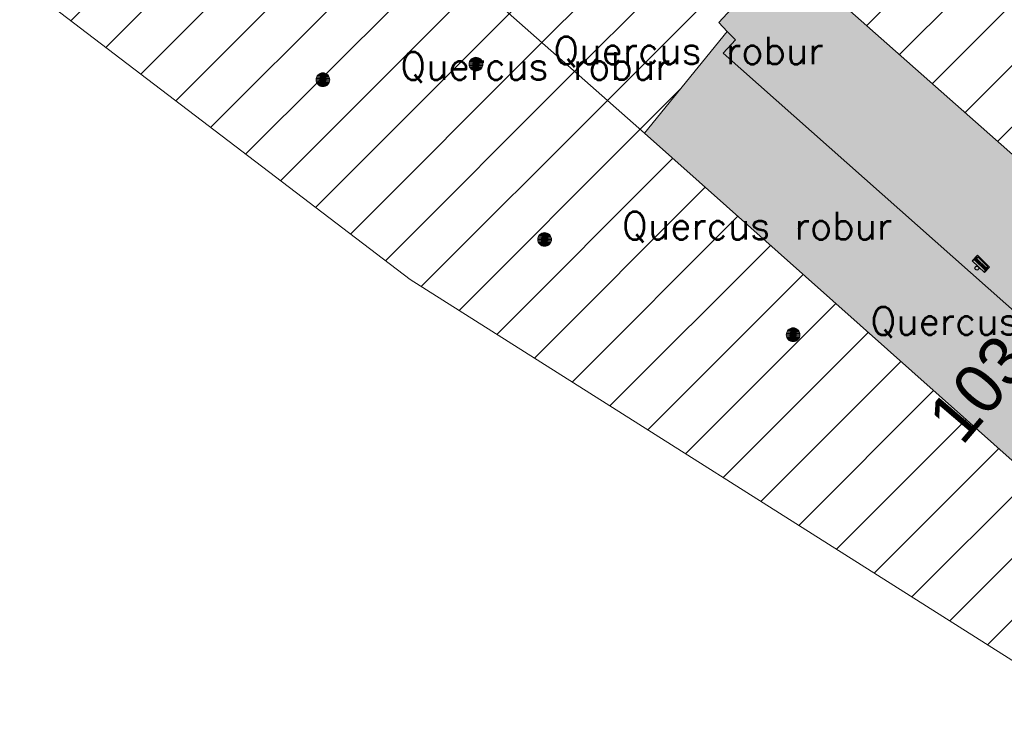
# Model space of a CAD drawing. Header units: metres. Extents: x 102852 to 106916, y 385458 to 392749.
# Tile 7 of 59: x 104805 to 104841, y 388064 to 388089. Entities that reach past the tile are written whole.
import ezdxf
from ezdxf.enums import TextEntityAlignment as Align

# ---------------------------------------------------------------- set-up
doc = ezdxf.new("R2010")
doc.units = ezdxf.units.M
for name, color, linetype, lineweight in [('0-BEBOUWING', 7, 'Continuous', 30), ('0-BEPLANTING', 14, 'Continuous', 30), ('0-GRAS OM SPORTVELDEN', 2, 'Continuous', 30), ('0-VERHARDING', 5, 'Continuous', 30), ('B-WE-GR-STRUIK-G', 90, 'Continuous', 13), ('B-WE-IE-GEBOUW-G', 10, 'Continuous', 0), ('B-WE-IE-MEUBILAIR_WEGMEUBILAIR-S', 7, 'Continuous', 30), ('B-WE-VH-KANTVERHARDING-G', 60, 'Continuous', 13), ('Bomen', 84, 'Continuous', 0), ('Boomsoort', 10, 'Continuous', 0), ('N-WE-IE-TERREINAFSCHEIDING_KUNSTMATIG_HEKWERK-G', 6, 'Continuous', 0)]:
    doc.layers.add(name, color=color, linetype=linetype, lineweight=lineweight)
doc.styles.add('ISO 1 1000 T2 5 0', font='font_iso.shx', dxfattribs={"height": 2.5})
doc.styles.add('Style-txt', font='txt.shx')
pattern_1 = [(45, (0, 0), (-1.122532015, 1.122532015), [])]

# ---------------------------------------------------------------- blocks, each defined once
blk = doc.blocks.new('SIE-WEG_AFVALBAK_TYPE_02')
at = {"linetype": 'Continuous'}
for p, q in [((1.56, -0.35), (-1.56, -0.35)), ((-1.33, -0.76), (-1.56, -0.35)), ((-1.33, -0.99), (-1.56, -1.72)), ((1.56, -1.72), (-1.56, -1.72)), ((1.33, -0.76), (-1.33, -0.76)), ((-1.33, -0.99), (-1.33, -0.76)), ((1.33, -0.99), (-1.33, -0.99)), ((-1.18, -1.16), (-1.3, -1.55)), ((1.3, -1.55), (-1.3, -1.55)), ((1.18, -1.16), (-1.18, -1.16)), ((1.18, -1.16), (1.3, -1.55)), ((1.33, -0.76), (1.56, -0.35)), ((1.33, -0.99), (1.33, -0.76)), ((1.33, -0.99), (1.56, -1.72))]:
    blk.add_line(p, q, dxfattribs=at)
for p, q in [((-1.56, -0.35), (-1.56, -1.72)), ((1.56, -0.35), (1.56, -1.72))]:
    blk.add_line(p, q)
blk.add_circle((0, 0), 0.354, dxfattribs=at)
blk = doc.blocks.new('MPOLYGON_230')
at = {"layer": 'Bomen', "flags": 128}
for points in [[(104824.171, 388081.45), (104824.157, 388081.403), (104824.648, 388081.403)], [(104824.195, 388081.493), (104824.171, 388081.45), (104824.633, 388081.45)], [(104824.171, 388081.45), (104824.633, 388081.45), (104824.648, 388081.403)], [(104824.226, 388081.531), (104824.195, 388081.493), (104824.61, 388081.493)], [(104824.195, 388081.493), (104824.61, 388081.493), (104824.633, 388081.45)], [(104824.264, 388081.562), (104824.226, 388081.531), (104824.579, 388081.531)], [(104824.226, 388081.531), (104824.579, 388081.531), (104824.61, 388081.493)], [(104824.307, 388081.585), (104824.264, 388081.562), (104824.541, 388081.562)], [(104824.264, 388081.562), (104824.541, 388081.562), (104824.579, 388081.531)], [(104824.354, 388081.6), (104824.307, 388081.585), (104824.498, 388081.585)], [(104824.307, 388081.585), (104824.498, 388081.585), (104824.541, 388081.562)], [(104824.402, 388081.604), (104824.354, 388081.6), (104824.451, 388081.6)], [(104824.354, 388081.6), (104824.451, 388081.6), (104824.498, 388081.585)], [(104824.157, 388081.403), (104824.152, 388081.354), (104824.652, 388081.354)], [(104824.152, 388081.354), (104824.157, 388081.306), (104824.648, 388081.306)], [(104824.152, 388081.354), (104824.652, 388081.354), (104824.648, 388081.306)], [(104824.157, 388081.403), (104824.648, 388081.403), (104824.652, 388081.354)], [(104824.157, 388081.306), (104824.171, 388081.259), (104824.633, 388081.259)], [(104824.157, 388081.306), (104824.648, 388081.306), (104824.633, 388081.259)], [(104824.171, 388081.259), (104824.195, 388081.215), (104824.61, 388081.215)], [(104824.171, 388081.259), (104824.633, 388081.259), (104824.61, 388081.215)], [(104824.195, 388081.215), (104824.226, 388081.178), (104824.579, 388081.178)], [(104824.195, 388081.215), (104824.61, 388081.215), (104824.579, 388081.178)], [(104824.226, 388081.178), (104824.264, 388081.147), (104824.541, 388081.147)], [(104824.226, 388081.178), (104824.579, 388081.178), (104824.541, 388081.147)], [(104824.264, 388081.147), (104824.307, 388081.123), (104824.498, 388081.123)], [(104824.264, 388081.147), (104824.541, 388081.147), (104824.498, 388081.123)], [(104824.307, 388081.123), (104824.354, 388081.109), (104824.451, 388081.109)], [(104824.307, 388081.123), (104824.498, 388081.123), (104824.451, 388081.109)], [(104824.354, 388081.109), (104824.451, 388081.109), (104824.402, 388081.104)]]:
    blk.add_lwpolyline(points, close=True, dxfattribs=at)
at = {"layer": 'Bomen', "color": 74, "true_color": 0x55aa00, "flags": 128}
for points in [[(104824.157, 388081.403), (104824.171, 388081.45)], [(104824.171, 388081.45), (104824.195, 388081.493)], [(104824.195, 388081.493), (104824.226, 388081.531)], [(104824.226, 388081.531), (104824.264, 388081.562)], [(104824.264, 388081.562), (104824.307, 388081.585)], [(104824.307, 388081.585), (104824.354, 388081.6)], [(104824.354, 388081.6), (104824.402, 388081.604)], [(104824.402, 388081.604), (104824.451, 388081.6)], [(104824.451, 388081.6), (104824.498, 388081.585)], [(104824.498, 388081.585), (104824.541, 388081.562)], [(104824.541, 388081.562), (104824.579, 388081.531)], [(104824.579, 388081.531), (104824.61, 388081.493)], [(104824.61, 388081.493), (104824.633, 388081.45)], [(104824.633, 388081.45), (104824.648, 388081.403)], [(104824.152, 388081.354), (104824.157, 388081.403)], [(104824.157, 388081.306), (104824.152, 388081.354)], [(104824.171, 388081.259), (104824.157, 388081.306)], [(104824.195, 388081.215), (104824.171, 388081.259)], [(104824.226, 388081.178), (104824.195, 388081.215)], [(104824.264, 388081.147), (104824.226, 388081.178)], [(104824.307, 388081.123), (104824.264, 388081.147)], [(104824.354, 388081.109), (104824.307, 388081.123)], [(104824.402, 388081.104), (104824.354, 388081.109)], [(104824.451, 388081.109), (104824.402, 388081.104)], [(104824.498, 388081.123), (104824.451, 388081.109)], [(104824.541, 388081.147), (104824.498, 388081.123)], [(104824.579, 388081.178), (104824.541, 388081.147)], [(104824.61, 388081.215), (104824.579, 388081.178)], [(104824.633, 388081.259), (104824.61, 388081.215)], [(104824.648, 388081.306), (104824.633, 388081.259)], [(104824.648, 388081.403), (104824.652, 388081.354)], [(104824.652, 388081.354), (104824.648, 388081.306)]]:
    blk.add_lwpolyline(points, dxfattribs=at)
at = {"layer": 'Bomen'}
for points in [[(104824.171, 388081.45), (104824.157, 388081.403), (104824.648, 388081.403)], [(104824.195, 388081.493), (104824.171, 388081.45), (104824.633, 388081.45)], [(104824.171, 388081.45), (104824.633, 388081.45), (104824.648, 388081.403)], [(104824.226, 388081.531), (104824.195, 388081.493), (104824.61, 388081.493)], [(104824.195, 388081.493), (104824.61, 388081.493), (104824.633, 388081.45)], [(104824.264, 388081.562), (104824.226, 388081.531), (104824.579, 388081.531)], [(104824.226, 388081.531), (104824.579, 388081.531), (104824.61, 388081.493)], [(104824.307, 388081.585), (104824.264, 388081.562), (104824.541, 388081.562)], [(104824.264, 388081.562), (104824.541, 388081.562), (104824.579, 388081.531)], [(104824.354, 388081.6), (104824.307, 388081.585), (104824.498, 388081.585)], [(104824.307, 388081.585), (104824.498, 388081.585), (104824.541, 388081.562)], [(104824.402, 388081.604), (104824.354, 388081.6), (104824.451, 388081.6)], [(104824.354, 388081.6), (104824.451, 388081.6), (104824.498, 388081.585)], [(104824.157, 388081.403), (104824.152, 388081.354), (104824.652, 388081.354)], [(104824.157, 388081.403), (104824.648, 388081.403), (104824.652, 388081.354)]]:
    blk.add_solid(points, dxfattribs=at)
at = {"layer": 'Bomen', "extrusion": (0, 0, -1)}
for points in [[(-104824.152, 388081.354), (-104824.157, 388081.306), (-104824.648, 388081.306)], [(-104824.152, 388081.354), (-104824.652, 388081.354), (-104824.648, 388081.306)], [(-104824.157, 388081.306), (-104824.171, 388081.259), (-104824.633, 388081.259)], [(-104824.157, 388081.306), (-104824.648, 388081.306), (-104824.633, 388081.259)], [(-104824.171, 388081.259), (-104824.195, 388081.215), (-104824.61, 388081.215)], [(-104824.171, 388081.259), (-104824.633, 388081.259), (-104824.61, 388081.215)], [(-104824.195, 388081.215), (-104824.226, 388081.178), (-104824.579, 388081.178)], [(-104824.195, 388081.215), (-104824.61, 388081.215), (-104824.579, 388081.178)], [(-104824.226, 388081.178), (-104824.264, 388081.147), (-104824.541, 388081.147)], [(-104824.226, 388081.178), (-104824.579, 388081.178), (-104824.541, 388081.147)], [(-104824.264, 388081.147), (-104824.307, 388081.123), (-104824.498, 388081.123)], [(-104824.264, 388081.147), (-104824.541, 388081.147), (-104824.498, 388081.123)], [(-104824.307, 388081.123), (-104824.354, 388081.109), (-104824.451, 388081.109)], [(-104824.307, 388081.123), (-104824.498, 388081.123), (-104824.451, 388081.109)], [(-104824.354, 388081.109), (-104824.451, 388081.109), (-104824.402, 388081.104)]]:
    blk.add_solid(points, dxfattribs=at)
blk = doc.blocks.new('MPOLYGON_292')
at = {"layer": 'Bomen', "flags": 128}
for points in [[(104821.693, 388087.876), (104821.67, 388087.833), (104822.132, 388087.833)], [(104821.725, 388087.914), (104821.693, 388087.876), (104822.109, 388087.876)], [(104821.693, 388087.876), (104822.109, 388087.876), (104822.132, 388087.833)], [(104821.762, 388087.945), (104821.725, 388087.914), (104822.078, 388087.914)], [(104821.725, 388087.914), (104822.078, 388087.914), (104822.109, 388087.876)], [(104821.806, 388087.968), (104821.762, 388087.945), (104822.04, 388087.945)], [(104821.762, 388087.945), (104822.04, 388087.945), (104822.078, 388087.914)], [(104821.853, 388087.983), (104821.806, 388087.968), (104821.997, 388087.968)], [(104821.806, 388087.968), (104821.997, 388087.968), (104822.04, 388087.945)], [(104821.901, 388087.987), (104821.853, 388087.983), (104821.95, 388087.983)], [(104821.853, 388087.983), (104821.95, 388087.983), (104821.997, 388087.968)], [(104821.656, 388087.786), (104821.651, 388087.737), (104822.151, 388087.737)], [(104821.651, 388087.737), (104821.656, 388087.689), (104822.146, 388087.689)], [(104821.651, 388087.737), (104822.151, 388087.737), (104822.146, 388087.689)], [(104821.67, 388087.833), (104821.656, 388087.786), (104822.146, 388087.786)], [(104821.656, 388087.786), (104822.146, 388087.786), (104822.151, 388087.737)], [(104821.656, 388087.689), (104821.67, 388087.642), (104822.132, 388087.642)], [(104821.656, 388087.689), (104822.146, 388087.689), (104822.132, 388087.642)], [(104821.67, 388087.833), (104822.132, 388087.833), (104822.146, 388087.786)], [(104821.67, 388087.642), (104821.693, 388087.598), (104822.109, 388087.598)], [(104821.67, 388087.642), (104822.132, 388087.642), (104822.109, 388087.598)], [(104821.693, 388087.598), (104821.725, 388087.561), (104822.078, 388087.561)], [(104821.693, 388087.598), (104822.109, 388087.598), (104822.078, 388087.561)], [(104821.725, 388087.561), (104821.762, 388087.529), (104822.04, 388087.529)], [(104821.725, 388087.561), (104822.078, 388087.561), (104822.04, 388087.529)], [(104821.762, 388087.529), (104821.806, 388087.506), (104821.997, 388087.506)], [(104821.762, 388087.529), (104822.04, 388087.529), (104821.997, 388087.506)], [(104821.806, 388087.506), (104821.853, 388087.492), (104821.95, 388087.492)], [(104821.806, 388087.506), (104821.997, 388087.506), (104821.95, 388087.492)], [(104821.853, 388087.492), (104821.95, 388087.492), (104821.901, 388087.487)]]:
    blk.add_lwpolyline(points, close=True, dxfattribs=at)
at = {"layer": 'Bomen', "color": 74, "true_color": 0x55aa00, "flags": 128}
for points in [[(104821.67, 388087.833), (104821.693, 388087.876)], [(104821.693, 388087.876), (104821.725, 388087.914)], [(104821.725, 388087.914), (104821.762, 388087.945)], [(104821.762, 388087.945), (104821.806, 388087.968)], [(104821.806, 388087.968), (104821.853, 388087.983)], [(104821.853, 388087.983), (104821.901, 388087.987)], [(104821.901, 388087.987), (104821.95, 388087.983)], [(104821.95, 388087.983), (104821.997, 388087.968)], [(104821.997, 388087.968), (104822.04, 388087.945)], [(104822.04, 388087.945), (104822.078, 388087.914)], [(104822.078, 388087.914), (104822.109, 388087.876)], [(104822.109, 388087.876), (104822.132, 388087.833)], [(104821.651, 388087.737), (104821.656, 388087.786)], [(104821.656, 388087.689), (104821.651, 388087.737)], [(104821.656, 388087.786), (104821.67, 388087.833)], [(104821.67, 388087.642), (104821.656, 388087.689)], [(104821.693, 388087.598), (104821.67, 388087.642)], [(104821.725, 388087.561), (104821.693, 388087.598)], [(104821.762, 388087.529), (104821.725, 388087.561)], [(104821.806, 388087.506), (104821.762, 388087.529)], [(104821.853, 388087.492), (104821.806, 388087.506)], [(104821.997, 388087.506), (104821.95, 388087.492)], [(104822.04, 388087.529), (104821.997, 388087.506)], [(104822.078, 388087.561), (104822.04, 388087.529)], [(104822.109, 388087.598), (104822.078, 388087.561)], [(104822.132, 388087.642), (104822.109, 388087.598)], [(104822.132, 388087.833), (104822.146, 388087.786)], [(104822.146, 388087.689), (104822.132, 388087.642)], [(104822.146, 388087.786), (104822.151, 388087.737)], [(104822.151, 388087.737), (104822.146, 388087.689)], [(104821.901, 388087.487), (104821.853, 388087.492)], [(104821.95, 388087.492), (104821.901, 388087.487)]]:
    blk.add_lwpolyline(points, dxfattribs=at)
at = {"layer": 'Bomen'}
for points in [[(104821.693, 388087.876), (104821.67, 388087.833), (104822.132, 388087.833)], [(104821.725, 388087.914), (104821.693, 388087.876), (104822.109, 388087.876)], [(104821.693, 388087.876), (104822.109, 388087.876), (104822.132, 388087.833)], [(104821.762, 388087.945), (104821.725, 388087.914), (104822.078, 388087.914)], [(104821.725, 388087.914), (104822.078, 388087.914), (104822.109, 388087.876)], [(104821.806, 388087.968), (104821.762, 388087.945), (104822.04, 388087.945)], [(104821.762, 388087.945), (104822.04, 388087.945), (104822.078, 388087.914)], [(104821.853, 388087.983), (104821.806, 388087.968), (104821.997, 388087.968)], [(104821.806, 388087.968), (104821.997, 388087.968), (104822.04, 388087.945)], [(104821.901, 388087.987), (104821.853, 388087.983), (104821.95, 388087.983)], [(104821.853, 388087.983), (104821.95, 388087.983), (104821.997, 388087.968)], [(104821.656, 388087.786), (104821.651, 388087.737), (104822.151, 388087.737)], [(104821.67, 388087.833), (104821.656, 388087.786), (104822.146, 388087.786)], [(104821.656, 388087.786), (104822.146, 388087.786), (104822.151, 388087.737)], [(104821.67, 388087.833), (104822.132, 388087.833), (104822.146, 388087.786)]]:
    blk.add_solid(points, dxfattribs=at)
at = {"layer": 'Bomen', "extrusion": (0, 0, -1)}
for points in [[(-104821.651, 388087.737), (-104821.656, 388087.689), (-104822.146, 388087.689)], [(-104821.651, 388087.737), (-104822.151, 388087.737), (-104822.146, 388087.689)], [(-104821.656, 388087.689), (-104821.67, 388087.642), (-104822.132, 388087.642)], [(-104821.656, 388087.689), (-104822.146, 388087.689), (-104822.132, 388087.642)], [(-104821.67, 388087.642), (-104821.693, 388087.598), (-104822.109, 388087.598)], [(-104821.67, 388087.642), (-104822.132, 388087.642), (-104822.109, 388087.598)], [(-104821.693, 388087.598), (-104821.725, 388087.561), (-104822.078, 388087.561)], [(-104821.693, 388087.598), (-104822.109, 388087.598), (-104822.078, 388087.561)], [(-104821.725, 388087.561), (-104821.762, 388087.529), (-104822.04, 388087.529)], [(-104821.725, 388087.561), (-104822.078, 388087.561), (-104822.04, 388087.529)], [(-104821.762, 388087.529), (-104821.806, 388087.506), (-104821.997, 388087.506)], [(-104821.762, 388087.529), (-104822.04, 388087.529), (-104821.997, 388087.506)], [(-104821.806, 388087.506), (-104821.853, 388087.492), (-104821.95, 388087.492)], [(-104821.806, 388087.506), (-104821.997, 388087.506), (-104821.95, 388087.492)], [(-104821.853, 388087.492), (-104821.95, 388087.492), (-104821.901, 388087.487)]]:
    blk.add_solid(points, dxfattribs=at)
blk = doc.blocks.new('MPOLYGON_293')
at = {"layer": 'Bomen', "flags": 128}
for points in [[(104816.078, 388087.22), (104816.073, 388087.171), (104816.573, 388087.171)], [(104816.073, 388087.171), (104816.078, 388087.122), (104816.568, 388087.122)], [(104816.073, 388087.171), (104816.573, 388087.171), (104816.568, 388087.122)], [(104816.092, 388087.267), (104816.078, 388087.22), (104816.568, 388087.22)], [(104816.078, 388087.22), (104816.568, 388087.22), (104816.573, 388087.171)], [(104816.115, 388087.31), (104816.092, 388087.267), (104816.554, 388087.267)], [(104816.092, 388087.267), (104816.554, 388087.267), (104816.568, 388087.22)], [(104816.146, 388087.348), (104816.115, 388087.31), (104816.531, 388087.31)], [(104816.115, 388087.31), (104816.531, 388087.31), (104816.554, 388087.267)], [(104816.184, 388087.379), (104816.146, 388087.348), (104816.499, 388087.348)], [(104816.146, 388087.348), (104816.499, 388087.348), (104816.531, 388087.31)], [(104816.227, 388087.402), (104816.184, 388087.379), (104816.462, 388087.379)], [(104816.184, 388087.379), (104816.462, 388087.379), (104816.499, 388087.348)], [(104816.274, 388087.416), (104816.227, 388087.402), (104816.418, 388087.402)], [(104816.227, 388087.402), (104816.418, 388087.402), (104816.462, 388087.379)], [(104816.323, 388087.421), (104816.274, 388087.416), (104816.371, 388087.416)], [(104816.274, 388087.416), (104816.371, 388087.416), (104816.418, 388087.402)], [(104816.078, 388087.122), (104816.092, 388087.075), (104816.554, 388087.075)], [(104816.078, 388087.122), (104816.568, 388087.122), (104816.554, 388087.075)], [(104816.092, 388087.075), (104816.115, 388087.032), (104816.531, 388087.032)], [(104816.092, 388087.075), (104816.554, 388087.075), (104816.531, 388087.032)], [(104816.115, 388087.032), (104816.146, 388086.994), (104816.499, 388086.994)], [(104816.115, 388087.032), (104816.531, 388087.032), (104816.499, 388086.994)], [(104816.146, 388086.994), (104816.184, 388086.963), (104816.462, 388086.963)], [(104816.146, 388086.994), (104816.499, 388086.994), (104816.462, 388086.963)], [(104816.184, 388086.963), (104816.227, 388086.94), (104816.418, 388086.94)], [(104816.184, 388086.963), (104816.462, 388086.963), (104816.418, 388086.94)], [(104816.227, 388086.94), (104816.274, 388086.926), (104816.371, 388086.926)], [(104816.227, 388086.94), (104816.418, 388086.94), (104816.371, 388086.926)], [(104816.274, 388086.926), (104816.371, 388086.926), (104816.323, 388086.921)]]:
    blk.add_lwpolyline(points, close=True, dxfattribs=at)
at = {"layer": 'Bomen', "color": 74, "true_color": 0x55aa00, "flags": 128}
for points in [[(104816.073, 388087.171), (104816.078, 388087.22)], [(104816.078, 388087.122), (104816.073, 388087.171)], [(104816.078, 388087.22), (104816.092, 388087.267)], [(104816.092, 388087.267), (104816.115, 388087.31)], [(104816.115, 388087.31), (104816.146, 388087.348)], [(104816.146, 388087.348), (104816.184, 388087.379)], [(104816.184, 388087.379), (104816.227, 388087.402)], [(104816.227, 388087.402), (104816.274, 388087.416)], [(104816.274, 388087.416), (104816.323, 388087.421)], [(104816.323, 388087.421), (104816.371, 388087.416)], [(104816.371, 388087.416), (104816.418, 388087.402)], [(104816.418, 388087.402), (104816.462, 388087.379)], [(104816.462, 388087.379), (104816.499, 388087.348)], [(104816.499, 388087.348), (104816.531, 388087.31)], [(104816.531, 388087.31), (104816.554, 388087.267)], [(104816.554, 388087.267), (104816.568, 388087.22)], [(104816.568, 388087.22), (104816.573, 388087.171)], [(104816.573, 388087.171), (104816.568, 388087.122)], [(104816.092, 388087.075), (104816.078, 388087.122)], [(104816.115, 388087.032), (104816.092, 388087.075)], [(104816.146, 388086.994), (104816.115, 388087.032)], [(104816.184, 388086.963), (104816.146, 388086.994)], [(104816.227, 388086.94), (104816.184, 388086.963)], [(104816.274, 388086.926), (104816.227, 388086.94)], [(104816.323, 388086.921), (104816.274, 388086.926)], [(104816.371, 388086.926), (104816.323, 388086.921)], [(104816.418, 388086.94), (104816.371, 388086.926)], [(104816.462, 388086.963), (104816.418, 388086.94)], [(104816.499, 388086.994), (104816.462, 388086.963)], [(104816.531, 388087.032), (104816.499, 388086.994)], [(104816.554, 388087.075), (104816.531, 388087.032)], [(104816.568, 388087.122), (104816.554, 388087.075)]]:
    blk.add_lwpolyline(points, dxfattribs=at)
at = {"layer": 'Bomen'}
for points in [[(104816.078, 388087.22), (104816.073, 388087.171), (104816.573, 388087.171)], [(104816.092, 388087.267), (104816.078, 388087.22), (104816.568, 388087.22)], [(104816.078, 388087.22), (104816.568, 388087.22), (104816.573, 388087.171)], [(104816.115, 388087.31), (104816.092, 388087.267), (104816.554, 388087.267)], [(104816.092, 388087.267), (104816.554, 388087.267), (104816.568, 388087.22)], [(104816.146, 388087.348), (104816.115, 388087.31), (104816.531, 388087.31)], [(104816.115, 388087.31), (104816.531, 388087.31), (104816.554, 388087.267)], [(104816.184, 388087.379), (104816.146, 388087.348), (104816.499, 388087.348)], [(104816.146, 388087.348), (104816.499, 388087.348), (104816.531, 388087.31)], [(104816.227, 388087.402), (104816.184, 388087.379), (104816.462, 388087.379)], [(104816.184, 388087.379), (104816.462, 388087.379), (104816.499, 388087.348)], [(104816.274, 388087.416), (104816.227, 388087.402), (104816.418, 388087.402)], [(104816.227, 388087.402), (104816.418, 388087.402), (104816.462, 388087.379)], [(104816.323, 388087.421), (104816.274, 388087.416), (104816.371, 388087.416)], [(104816.274, 388087.416), (104816.371, 388087.416), (104816.418, 388087.402)]]:
    blk.add_solid(points, dxfattribs=at)
at = {"layer": 'Bomen', "extrusion": (0, 0, -1)}
for points in [[(-104816.073, 388087.171), (-104816.078, 388087.122), (-104816.568, 388087.122)], [(-104816.073, 388087.171), (-104816.573, 388087.171), (-104816.568, 388087.122)], [(-104816.078, 388087.122), (-104816.092, 388087.075), (-104816.554, 388087.075)], [(-104816.078, 388087.122), (-104816.568, 388087.122), (-104816.554, 388087.075)], [(-104816.092, 388087.075), (-104816.115, 388087.032), (-104816.531, 388087.032)], [(-104816.092, 388087.075), (-104816.554, 388087.075), (-104816.531, 388087.032)], [(-104816.115, 388087.032), (-104816.146, 388086.994), (-104816.499, 388086.994)], [(-104816.115, 388087.032), (-104816.531, 388087.032), (-104816.499, 388086.994)], [(-104816.146, 388086.994), (-104816.184, 388086.963), (-104816.462, 388086.963)], [(-104816.146, 388086.994), (-104816.499, 388086.994), (-104816.462, 388086.963)], [(-104816.184, 388086.963), (-104816.227, 388086.94), (-104816.418, 388086.94)], [(-104816.184, 388086.963), (-104816.462, 388086.963), (-104816.418, 388086.94)], [(-104816.227, 388086.94), (-104816.274, 388086.926), (-104816.371, 388086.926)], [(-104816.227, 388086.94), (-104816.418, 388086.94), (-104816.371, 388086.926)], [(-104816.274, 388086.926), (-104816.371, 388086.926), (-104816.323, 388086.921)]]:
    blk.add_solid(points, dxfattribs=at)
blk = doc.blocks.new('MPOLYGON_395')
at = {"layer": 'Bomen', "flags": 128}
for points in [[(104833.212, 388077.932), (104833.207, 388077.883), (104833.707, 388077.883)], [(104833.207, 388077.883), (104833.212, 388077.834), (104833.702, 388077.834)], [(104833.207, 388077.883), (104833.707, 388077.883), (104833.702, 388077.834)], [(104833.226, 388077.979), (104833.212, 388077.932), (104833.702, 388077.932)], [(104833.212, 388077.932), (104833.702, 388077.932), (104833.707, 388077.883)], [(104833.212, 388077.834), (104833.226, 388077.787), (104833.688, 388077.787)], [(104833.212, 388077.834), (104833.702, 388077.834), (104833.688, 388077.787)], [(104833.249, 388078.022), (104833.226, 388077.979), (104833.688, 388077.979)], [(104833.226, 388077.979), (104833.688, 388077.979), (104833.702, 388077.932)], [(104833.28, 388078.06), (104833.249, 388078.022), (104833.665, 388078.022)], [(104833.249, 388078.022), (104833.665, 388078.022), (104833.688, 388077.979)], [(104833.318, 388078.091), (104833.28, 388078.06), (104833.634, 388078.06)], [(104833.28, 388078.06), (104833.634, 388078.06), (104833.665, 388078.022)], [(104833.361, 388078.114), (104833.318, 388078.091), (104833.596, 388078.091)], [(104833.318, 388078.091), (104833.596, 388078.091), (104833.634, 388078.06)], [(104833.408, 388078.128), (104833.361, 388078.114), (104833.553, 388078.114)], [(104833.361, 388078.114), (104833.553, 388078.114), (104833.596, 388078.091)], [(104833.457, 388078.133), (104833.408, 388078.128), (104833.506, 388078.128)], [(104833.408, 388078.128), (104833.506, 388078.128), (104833.553, 388078.114)], [(104833.226, 388077.787), (104833.249, 388077.744), (104833.665, 388077.744)], [(104833.226, 388077.787), (104833.688, 388077.787), (104833.665, 388077.744)], [(104833.249, 388077.744), (104833.28, 388077.706), (104833.634, 388077.706)], [(104833.249, 388077.744), (104833.665, 388077.744), (104833.634, 388077.706)], [(104833.28, 388077.706), (104833.318, 388077.675), (104833.596, 388077.675)], [(104833.28, 388077.706), (104833.634, 388077.706), (104833.596, 388077.675)], [(104833.318, 388077.675), (104833.361, 388077.652), (104833.553, 388077.652)], [(104833.318, 388077.675), (104833.596, 388077.675), (104833.553, 388077.652)], [(104833.361, 388077.652), (104833.408, 388077.638), (104833.506, 388077.638)], [(104833.361, 388077.652), (104833.553, 388077.652), (104833.506, 388077.638)], [(104833.408, 388077.638), (104833.506, 388077.638), (104833.457, 388077.633)]]:
    blk.add_lwpolyline(points, close=True, dxfattribs=at)
at = {"layer": 'Bomen', "color": 74, "true_color": 0x55aa00, "flags": 128}
for points in [[(104833.207, 388077.883), (104833.212, 388077.932)], [(104833.212, 388077.834), (104833.207, 388077.883)], [(104833.212, 388077.932), (104833.226, 388077.979)], [(104833.226, 388077.787), (104833.212, 388077.834)], [(104833.226, 388077.979), (104833.249, 388078.022)], [(104833.249, 388078.022), (104833.28, 388078.06)], [(104833.28, 388078.06), (104833.318, 388078.091)], [(104833.318, 388078.091), (104833.361, 388078.114)], [(104833.361, 388078.114), (104833.408, 388078.128)], [(104833.408, 388078.128), (104833.457, 388078.133)], [(104833.457, 388078.133), (104833.506, 388078.128)], [(104833.506, 388078.128), (104833.553, 388078.114)], [(104833.553, 388078.114), (104833.596, 388078.091)], [(104833.596, 388078.091), (104833.634, 388078.06)], [(104833.634, 388078.06), (104833.665, 388078.022)], [(104833.665, 388078.022), (104833.688, 388077.979)], [(104833.688, 388077.979), (104833.702, 388077.932)], [(104833.702, 388077.834), (104833.688, 388077.787)], [(104833.702, 388077.932), (104833.707, 388077.883)], [(104833.707, 388077.883), (104833.702, 388077.834)], [(104833.249, 388077.744), (104833.226, 388077.787)], [(104833.28, 388077.706), (104833.249, 388077.744)], [(104833.318, 388077.675), (104833.28, 388077.706)], [(104833.361, 388077.652), (104833.318, 388077.675)], [(104833.408, 388077.638), (104833.361, 388077.652)], [(104833.457, 388077.633), (104833.408, 388077.638)], [(104833.506, 388077.638), (104833.457, 388077.633)], [(104833.553, 388077.652), (104833.506, 388077.638)], [(104833.596, 388077.675), (104833.553, 388077.652)], [(104833.634, 388077.706), (104833.596, 388077.675)], [(104833.665, 388077.744), (104833.634, 388077.706)], [(104833.688, 388077.787), (104833.665, 388077.744)]]:
    blk.add_lwpolyline(points, dxfattribs=at)
at = {"layer": 'Bomen'}
for points in [[(104833.212, 388077.932), (104833.207, 388077.883), (104833.707, 388077.883)], [(104833.226, 388077.979), (104833.212, 388077.932), (104833.702, 388077.932)], [(104833.212, 388077.932), (104833.702, 388077.932), (104833.707, 388077.883)], [(104833.249, 388078.022), (104833.226, 388077.979), (104833.688, 388077.979)], [(104833.226, 388077.979), (104833.688, 388077.979), (104833.702, 388077.932)], [(104833.28, 388078.06), (104833.249, 388078.022), (104833.665, 388078.022)], [(104833.249, 388078.022), (104833.665, 388078.022), (104833.688, 388077.979)], [(104833.318, 388078.091), (104833.28, 388078.06), (104833.634, 388078.06)], [(104833.28, 388078.06), (104833.634, 388078.06), (104833.665, 388078.022)], [(104833.361, 388078.114), (104833.318, 388078.091), (104833.596, 388078.091)], [(104833.318, 388078.091), (104833.596, 388078.091), (104833.634, 388078.06)], [(104833.408, 388078.128), (104833.361, 388078.114), (104833.553, 388078.114)], [(104833.361, 388078.114), (104833.553, 388078.114), (104833.596, 388078.091)], [(104833.457, 388078.133), (104833.408, 388078.128), (104833.506, 388078.128)], [(104833.408, 388078.128), (104833.506, 388078.128), (104833.553, 388078.114)]]:
    blk.add_solid(points, dxfattribs=at)
at = {"layer": 'Bomen', "extrusion": (0, 0, -1)}
for points in [[(-104833.207, 388077.883), (-104833.212, 388077.834), (-104833.702, 388077.834)], [(-104833.207, 388077.883), (-104833.707, 388077.883), (-104833.702, 388077.834)], [(-104833.212, 388077.834), (-104833.226, 388077.787), (-104833.688, 388077.787)], [(-104833.212, 388077.834), (-104833.702, 388077.834), (-104833.688, 388077.787)], [(-104833.226, 388077.787), (-104833.249, 388077.744), (-104833.665, 388077.744)], [(-104833.226, 388077.787), (-104833.688, 388077.787), (-104833.665, 388077.744)], [(-104833.249, 388077.744), (-104833.28, 388077.706), (-104833.634, 388077.706)], [(-104833.249, 388077.744), (-104833.665, 388077.744), (-104833.634, 388077.706)], [(-104833.28, 388077.706), (-104833.318, 388077.675), (-104833.596, 388077.675)], [(-104833.28, 388077.706), (-104833.634, 388077.706), (-104833.596, 388077.675)], [(-104833.318, 388077.675), (-104833.361, 388077.652), (-104833.553, 388077.652)], [(-104833.318, 388077.675), (-104833.596, 388077.675), (-104833.553, 388077.652)], [(-104833.361, 388077.652), (-104833.408, 388077.638), (-104833.506, 388077.638)], [(-104833.361, 388077.652), (-104833.553, 388077.652), (-104833.506, 388077.638)], [(-104833.408, 388077.638), (-104833.506, 388077.638), (-104833.457, 388077.633)]]:
    blk.add_solid(points, dxfattribs=at)

msp = doc.modelspace()

# ---------------------------------------------------------------- hatches: boundary and pattern name
at = {"layer": '0-BEBOUWING', "ltscale": 0.2, "true_color": 0x636466}
for points in [[(104830.912, 388088.133), (104831.362, 388088.628), (104831.057, 388088.925), (104828.04, 388085.226), (104846.642, 388068.678), (104849.659, 388072.377), (104849.335, 388072.655), (104848.942, 388072.16)], [(104831.057, 388088.925), (104828.04, 388085.226), (104846.642, 388068.678), (104849.659, 388072.377), (104848.942, 388072.16), (104830.912, 388088.133)]]:
    msp.add_hatch(color=251, dxfattribs=at).paths.add_polyline_path(points)
at = {"layer": '0-BEPLANTING', "ltscale": 0.2}
h = msp.add_hatch(dxfattribs=at)
h.set_pattern_fill('ANSI31', color=256, scale=0.1, pattern_type=2)
h.set_pattern_definition(pattern_1)
h.paths.add_polyline_path([(104756.061, 388149.255), (104772.452, 388186.635), (104770.991, 388190.278), (104765.813, 388181.578), (104756.879, 388165.625), (104748.388, 388147.694), (104744.305, 388139.441), (104744.179, 388137.425), (104748.207, 388132.687), (104779.509, 388110.364), (104819.499, 388079.894), (104841.893, 388065.736), (104865.992, 388047.75), (104883.867, 388034.454), (104885.839, 388036.683), (104878.954, 388042.122), (104849.673, 388065.807), (104846.642, 388068.678), (104828.04, 388085.226), (104813.14, 388098.382), (104795.78, 388113.676), (104789.967, 388118.795), (104781.29, 388126.529), (104755.997, 388149.117)])
at = {"layer": '0-GRAS OM SPORTVELDEN', "ltscale": 0.2}
h = msp.add_hatch(dxfattribs=at)
h.set_pattern_fill('ANSI31', color=256, scale=0.1, pattern_type=2)
h.set_pattern_definition(pattern_1)
h.paths.add_polyline_path([(104830.276, 388158.165), (104830.837, 388158.815), (104831.556, 388159.56), (104851.214, 388179.951), (104851.94, 388181.447), (104849.457, 388183.647), (104854.763, 388189.635), (104854.763, 388189.635), (104851.769, 388192.287), (104899.436, 388246.086), (104896.676, 388250.244), (104894.541, 388247.654), (104868.79, 388218.169), (104844.226, 388192.198), (104830.706, 388175.165), (104812.751, 388155.589), (104785.14, 388123.098), (104789.967, 388118.795), (104795.78, 388113.676), (104813.14, 388098.382), (104828.04, 388085.226), (104831.057, 388088.925), (104830.749, 388089.255), (104832.308, 388090.944), (104799.613, 388120.671), (104817.083, 388142.934), (104817.463, 388143.444), (104818.076, 388144.171)])
h.paths.add_polyline_path([(104851.477, 388193.089), (104851.851, 388192.757), (104868.497, 388211.43), (104868.123, 388211.762)], flags=16)
h = msp.add_hatch(dxfattribs=at)
h.set_pattern_fill('ANSI31', color=256, scale=0.1, pattern_type=2)
h.set_pattern_definition(pattern_1)
h.paths.add_polyline_path([(104931.259, 388098.723), (104935.748, 388104.306), (104932.276, 388107.3), (104932.069, 388107.07), (104899.764, 388136.612), (104887.241, 388147.621), (104851.309, 388178.233), (104832.342, 388158.616), (104831.843, 388158.104), (104831.465, 388157.64), (104818.583, 388142.927), (104818.137, 388142.346), (104801.294, 388120.755), (104820.118, 388103.683), (104820.728, 388104.336), (104820.898, 388104.18), (104820.903, 388104.186), (104823.217, 388102.051), (104824.832, 388100.569), (104824.236, 388099.938), (104833.228, 388091.723), (104853.121, 388074.145), (104860.173, 388068.104), (104860.753, 388068.77), (104860.945, 388068.604), (104860.976, 388068.642), (104864.796, 388065.325), (104864.971, 388065.137), (104864.4, 388064.471), (104885.064, 388046.806), (104904.231, 388066.711), (104916.402, 388080.431), (104917.689, 388081.952), (104918.326, 388082.626), (104925.171, 388091.15)])
h.paths.add_polyline_path([(104806.075, 388121.001), (104806.819, 388120.336), (104845.325, 388086.549), (104884.168, 388052.437), (104884.811, 388051.88), (104885.4, 388052.565), (104890.793, 388058.687), (104894.195, 388062.567), (104901.478, 388070.823), (104905.206, 388074.986), (104913.735, 388084.735), (104921.046, 388093.028), (104924.381, 388096.816), (104930.475, 388103.675), (104930.435, 388103.69), (104929.758, 388104.285), (104891.006, 388138.374), (104852.304, 388172.559), (104851.659, 388173.104), (104851.125, 388172.472), (104845.725, 388166.308), (104842.248, 388162.329), (104835.038, 388154.084), (104822.848, 388140.165), (104815.55, 388131.844), (104812.07, 388127.846), (104806.675, 388121.69)], flags=16)
at = {"layer": '0-VERHARDING', "ltscale": 0.2, "true_color": 0x939598, "extrusion": (0, 0, -1)}
for points in [[(-104801.294, 388120.755), (-104820.118, 388103.683), (-104819.919, 388103.492), (-104824.012, 388099.72), (-104824.236, 388099.938), (-104833.228, 388091.723), (-104853.121, 388074.145), (-104860.173, 388068.104), (-104860.753, 388068.77), (-104860.945, 388068.604), (-104860.224, 388067.713), (-104864.007, 388064.457), (-104864.796, 388065.325), (-104864.971, 388065.137), (-104864.4, 388064.471), (-104885.064, 388046.806), (-104904.231, 388066.711), (-104916.402, 388080.431), (-104917.689, 388081.952), (-104918.326, 388082.626), (-104925.171, 388091.15), (-104931.259, 388098.723), (-104932.421, 388097.789), (-104932.87, 388097.41), (-104926.941, 388089.968), (-104920.571, 388082.015), (-104919.68, 388080.92), (-104918.597, 388079.693), (-104914.873, 388075.531), (-104916.036, 388074.542), (-104914.623, 388072.967), (-104916.591, 388071.175), (-104915.123, 388069.564), (-104914.73, 388069.922), (-104914.6, 388069.771), (-104914.6, 388069.771), (-104914.386, 388069.959), (-104913.997, 388069.543), (-104910.818, 388072.31), (-104905.283, 388066.064), (-104885.176, 388045.115), (-104863.629, 388063.558), (-104851.778, 388073.71), (-104850.172, 388071.884), (-104849.687, 388072.387), (-104849.659, 388072.377), (-104849.335, 388072.655), (-104848.942, 388072.16), (-104830.912, 388088.133), (-104831.362, 388088.628), (-104831.057, 388088.925), (-104830.749, 388089.255), (-104832.308, 388090.944), (-104799.613, 388120.671), (-104801.294, 388120.755), (-104910.348, 388073.607), (-104916.402, 388080.431), (-104915.455, 388075.036), (-104916.036, 388074.542), (-104908.051, 388069.187), (-104905.283, 388066.064), (-104818.929, 388103.109), (-104799.613, 388120.671)], [(-104885.176, 388045.115), (-104905.283, 388066.064), (-104910.818, 388072.31), (-104913.997, 388069.543), (-104914.386, 388069.959), (-104914.6, 388069.771), (-104914.73, 388069.922), (-104915.123, 388069.564), (-104916.591, 388071.175), (-104914.623, 388072.967), (-104916.036, 388074.542), (-104914.873, 388075.531), (-104918.597, 388079.693), (-104919.68, 388080.92), (-104920.571, 388082.015), (-104926.941, 388089.968), (-104932.87, 388097.41), (-104932.421, 388097.789), (-104931.259, 388098.723), (-104925.171, 388091.15), (-104918.326, 388082.626), (-104917.689, 388081.952), (-104916.402, 388080.431), (-104904.231, 388066.711), (-104885.064, 388046.806), (-104864.4, 388064.471), (-104864.971, 388065.137), (-104864.796, 388065.325), (-104864.007, 388064.457), (-104860.224, 388067.713), (-104860.945, 388068.604), (-104860.753, 388068.77), (-104860.173, 388068.104), (-104853.121, 388074.145), (-104833.228, 388091.723), (-104824.236, 388099.938), (-104824.012, 388099.72), (-104819.919, 388103.492), (-104820.118, 388103.683), (-104801.294, 388120.755), (-104799.613, 388120.671), (-104832.308, 388090.944), (-104830.749, 388089.255), (-104831.057, 388088.925), (-104831.362, 388088.628), (-104830.912, 388088.133), (-104848.942, 388072.16), (-104849.335, 388072.655), (-104849.659, 388072.377), (-104849.687, 388072.387), (-104850.172, 388071.884), (-104851.778, 388073.71), (-104863.629, 388063.558)]]:
    msp.add_hatch(color=252, dxfattribs=at).paths.add_polyline_path(points)

# ---------------------------------------------------------------- linework, layer by layer
at = {"layer": 'B-WE-GR-STRUIK-G', "flags": 128}
msp.add_lwpolyline([(104885.839, 388036.683), (104878.954, 388042.122), (104849.673, 388065.807), (104846.642, 388068.678), (104849.659, 388072.377), (104849.335, 388072.655), (104848.942, 388072.16), (104830.912, 388088.133), (104831.362, 388088.628), (104831.057, 388088.925), (104828.04, 388085.226), (104813.14, 388098.382), (104795.78, 388113.676), (104789.967, 388118.795), (104781.29, 388126.529), (104756.052, 388149.067)], dxfattribs=at)
at = {"layer": 'B-WE-IE-GEBOUW-G', "flags": 128}
msp.add_lwpolyline([(104846.642, 388068.678), (104828.04, 388085.226), (104831.057, 388088.925)], dxfattribs=at)
at = {"layer": 'B-WE-VH-KANTVERHARDING-G', "flags": 128}
for points in [[(104831.057, 388088.925), (104830.749, 388089.255), (104832.308, 388090.944), (104799.613, 388120.671), (104817.083, 388142.934), (104817.463, 388143.444), (104818.076, 388144.171), (104830.276, 388158.165), (104830.837, 388158.815), (104831.556, 388159.56), (104851.214, 388179.951), (104887.975, 388148.582), (104894.433, 388143.106), (104900.589, 388137.554), (104931.466, 388109.231), (104936.47, 388115.084), (104940.757, 388119.84)], [(104864.4, 388064.471), (104864.197, 388064.271), (104859.977, 388067.908), (104860.173, 388068.104), (104853.121, 388074.145), (104833.228, 388091.723), (104824.236, 388099.938), (104824.832, 388100.569), (104820.728, 388104.336), (104820.118, 388103.683)]]:
    msp.add_lwpolyline(points, dxfattribs=at)
at = {"layer": 'N-WE-IE-TERREINAFSCHEIDING_KUNSTMATIG_HEKWERK-G', "flags": 128}
msp.add_lwpolyline([(104948.592, 388103.852), (104938.777, 388092.503), (104936.802, 388094.222), (104916.509, 388071.358), (104915.085, 388069.741), (104883.867, 388034.454), (104865.992, 388047.75), (104841.893, 388065.736), (104819.499, 388079.894), (104779.509, 388110.364), (104748.207, 388132.687)], dxfattribs=at)

# ---------------------------------------------------------------- block references
at = {"layer": 'B-WE-IE-MEUBILAIR_WEGMEUBILAIR-S', "xscale": 0.2, "yscale": 0.2, "zscale": 0.2, "rotation": 135.9045630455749}
msp.add_blockref('SIE-WEG_AFVALBAK_TYPE_02', (104840.157, 388080.311), dxfattribs=at)
at = {"layer": 'Bomen', "rotation": 360}
for name in ['MPOLYGON_292', 'MPOLYGON_293', 'MPOLYGON_230', 'MPOLYGON_395']:
    msp.add_blockref(name, (0, 0, 0.134), dxfattribs=at)

# ---------------------------------------------------------------- texts
at = {"insert": (104838.244, 388074.972), "char_height": 1.8, "width": 34.45304, "attachment_point": 1, "rotation": 49.5709, "style": 'ISO 1 1000 T2 5 0'}
msp.add_mtext('103 m2', dxfattribs=at)
at = {"layer": 'Boomsoort', "color": 7, "style": 'Style-txt'}
for p in [(104834.568, 388087.737, 0.134), (104828.989, 388087.171, 0.134), (104837.069, 388081.354, 0.134), (104846.124, 388077.883, 0.134)]:
    msp.add_text('Quercus robur', height=1, dxfattribs=at).set_placement(p, align=Align.RIGHT)

doc.saveas('drawing.dxf')
